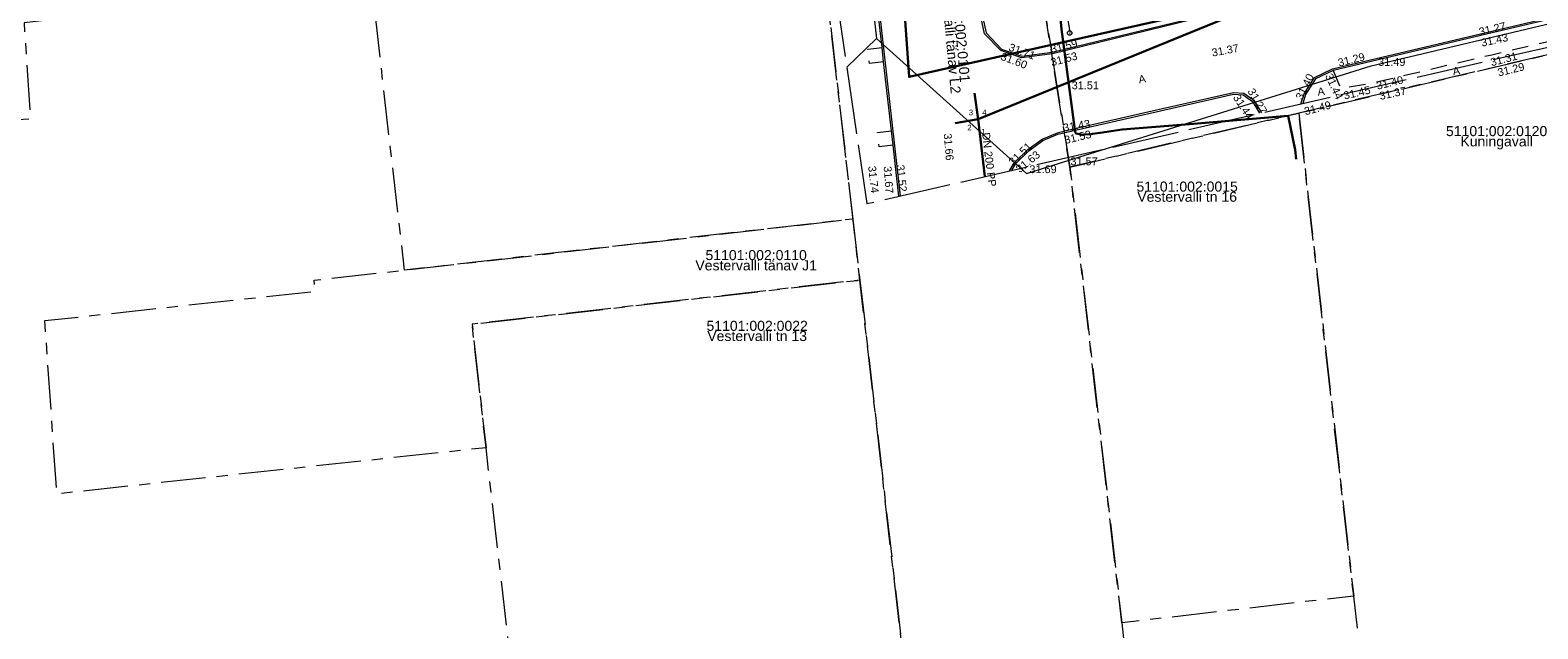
# Model space of a CAD drawing. Header units: metres. Extents: x 738076 to 738809, y 6589688 to 6590318.
# Tile 4 of 188: x 738274 to 738409, y 6589901 to 6589955. Entities that reach past the tile are written whole.
import ezdxf

# ---------------------------------------------------------------- set-up
doc = ezdxf.new("R2010")
doc.units = ezdxf.units.M
doc.header["$PDMODE"] = 1
doc.header["$PDSIZE"] = -2
for name, pattern in [('ASFBET', [2.5, 1.5, -1]), ('KATASTRIPIIR', [7, 4, -1, 1, -1]), ('TOOPIIR', [7, 6, -1])]:
    doc.linetypes.add(name, pattern=pattern)
for name, color, linetype, lineweight in [('_GE (2D)', 7, 'Continuous', 5), ('_MA-teljed kool (2D)', 7, 'Continuous', 5), ('AR-00 Teljed.AR', 7, 'Continuous', 25), ('None', 7, 'Continuous', 5)]:
    doc.layers.add(name, color=color, linetype=linetype, lineweight=lineweight)
for name, color, linetype, lineweight, true_color in [('GE-GTRASS', 7, 'Continuous', 5, 0x888888), ('GE-korgus-EH2000', 7, 'Continuous', 5, 0x888888), ('GE-KTRASS', 7, 'Continuous', 5, 0x888888), ('GE-MOOTPIIR', 7, 'Continuous', 5, 0x888888), ('GE-MPOHULIIN', 7, 'Continuous', 5, 0x888888), ('GE-PIIR', 7, 'Continuous', 18, 0xcc6600), ('GE-TEE', 7, 'Continuous', 5, 0x888888), ('GE-TORU_NR', 7, 'Continuous', 5, 0x888888), ('GE-VTRASS', 7, 'Continuous', 5, 0x888888), ('MA-hoone teljed', 7, 'Continuous', 5, 0x888888)]:
    doc.layers.add(name, color=color, linetype=linetype, lineweight=lineweight, true_color=true_color)
doc.styles.add('Arial', font='Arial')
doc.linetypes.add('-G-', pattern='A,10,-0.8,-1.52614,["G",Arial,S=1.4,R=0,X=-1.52614,Y=-0.7],-0.67386,10,-3', length=26)
doc.linetypes.add('-K-', pattern='A,10,-0.8,-1.308668,["K",Arial,S=1.4,R=0,X=-1.308668,Y=-0.7],-0.891332,10,-3', length=26)
doc.linetypes.add('-V-', pattern='A,10,-0.8,-1.308668,["V",Arial,S=1.4,R=0,X=-1.308668,Y=-0.7],-0.891332,10,-3', length=26)

# ---------------------------------------------------------------- blocks, each defined once
blk = doc.blocks.new('GE')
at = {"layer": 'GE-GTRASS', "linetype": '-G-', "lineweight": 30, "flags": 128}
blk.add_lwpolyline([(-66.41, 21.51), (-63.31, 20.2), (-53.75, 15.55), (-52.81, 11.33), (-52.57, 10.21), (-51.08, -1.77), (-49.32, -12.88), (-48.1, -23.3), (-45.69, -47.91), (-44.45, -57.15), (-44.38, -57.25), (-44.22, -57.3), (-43.93, -57.36), (-43.81, -57.37), (-43.65, -57.36), (-43.03, -57.31), (-42.91, -57.29), (-42.21, -57.19), (-40.26, -56.91), (-34.22, -56.42), (-25.37, -55.67), (-24.74, -58.74), (-24.65, -59.57)], dxfattribs=at)
at = {"layer": 'GE-KTRASS', "linetype": '-K-', "lineweight": 30}
for p, q in [((-53.16, -55.99), (-23.19, -43.71)), ((-53.16, -55.99), (-53.5, -53.63)), ((-55.24, -56.33), (-53.16, -55.99)), ((-53.16, -55.99), (-52.56, -61.12))]:
    blk.add_line(p, q, dxfattribs=at)
at = {"layer": 'GE-MOOTPIIR', "linetype": 'TOOPIIR', "flags": 128}
blk.add_lwpolyline([(-55.79, 72.46), (-71.92, -3.96), (-63.16, -63.56), (-14.43, -52.34), (60.6, -35.16), (49.78, 15.94), (113.73, 29.44), (108.43, 51.79), (105.48, 65.76), (103.49, 71.14), (103.02, 81.22), (96.71, 107.87), (49.38, 98.05), (-55.79, 72.46)], close=True, dxfattribs=at)
at = {"layer": 'GE-MPOHULIIN', "linetype": 'Continuous'}
for p, q in [((-65.82, -16.97), (-62.29, -48.74)), ((-17.91, -51.2), (12.64, -43.94)), ((-62.29, -48.74), (-64.96, -51.31)), ((-62.29, -48.74), (-48.82, -60.85)), ((-48.82, -60.85), (-17.91, -51.2))]:
    blk.add_line(p, q, dxfattribs=at)
at = {"layer": 'GE-PIIR', "linetype": 'KATASTRIPIIR', "flags": 128}
for points in [[(163.53, 223.76), (162.94, 204.1), (143.26, 199.53), (142.96, 200.91), (104.47, 191.97), (104.83, 190.59), (85.14, 186.01), (63.52, 182), (24.23, 173.34), (-1.07, 167.46), (-10.45, 160.97), (-16.86, 153.18), (-19.39, 142.44), (-25.45, 116.92), (-35.34, 75.31), (-36.12, 69.66), (-47.45, 14.52), (-49.76, 3.15), (-51.77, -7.46), (-47.16, -46.41), (-44.94, -60.27), (-40.28, -101.19), (-35.48, -143.47), (-32.87, -161.06), (-24.61, -201.66), (-15.15, -248.66), (-13.38, -257.64), (-0.1, -290.05), (7.22, -306.46), (2.77, -308.62), (-12.09, -314.71), (-18.82, -298.11), (-35.27, -257.49), (-39.48, -232.56), (-46.88, -192.44), (-52.15, -165.31), (-54.91, -147.71), (-63.77, -70.42), (-70.48, -12.02), (-71.53, -2.88), (-69.7, 17.45), (-52.15, 90.97), (-43.49, 129.19), (-39.06, 144.74), (-30.73, 161), (-22.12, 171.94), (-15.9, 177.99), (-9.59, 184.13), (64.31, 201.78), (77.5, 203.37), (103.14, 209.5), (115.33, 212.43), (115.67, 211.41), (125.89, 213.76), (126.81, 215.18), (137.44, 217.71), (163.53, 223.76)], [(326.83, 46.58), (336.39, 34.62), (221.1, 4.49), (187.91, -4.21), (158.97, -11.76), (141.69, -16.43), (102.97, -25.52), (54.34, -36.95), (24.07, -44.05), (-24.41, -55.44), (-44.94, -60.27), (-47.16, -46.41), (-25.45, -42.49), (16.11, -32.53), (106.5, -11.2), (125.53, -6.08), (156.62, 2.06), (158.76, 2.62), (175.76, 7.07), (208.18, 15.54), (216.63, 17.75), (254.6, 27.68), (264.76, 30.34), (326.83, 46.58)], [(-80.69, -3.9), (-70.48, -12.02), (-64.42, -64.94), (-104.61, -69.53), (-106.39, -54.2), (-107.55, -43.69), (-138.75, -47.33), (-138.16, -55.97), (-142.16, -56.24), (-149.32, -50.4), (-149.71, -46.92), (-173.97, -27.16), (-175.38, -14.46), (-80.69, -3.9)], [(24.07, -44.05), (29.89, -68.78), (27.05, -69.11), (27.66, -74.19), (34.52, -73.38), (35.7, -78.36), (32.31, -79.06), (29.2, -99.11), (35.3, -129.25), (-14.86, -139.34), (-19.48, -98.78), (-24.41, -55.44), (24.07, -44.05)], [(-24.41, -55.44), (-19.48, -98.78), (-40.28, -101.19), (-44.94, -60.27), (-24.41, -55.44)], [(-64.42, -64.94), (-63.77, -70.42), (-98.56, -74.38), (-97.31, -85.47), (-135.81, -89.61), (-136.88, -74.06), (-112.64, -71.42), (-112.73, -70.42), (-104.61, -69.53), (-64.42, -64.94)], [(-63.77, -70.42), (-54.91, -147.71), (-82.64, -148.81), (-95.11, -147.56), (-97.03, -122.38), (-93.11, -122), (-97.31, -85.47), (-98.56, -74.38), (-63.77, -70.42)]]:
    blk.add_lwpolyline(points, dxfattribs=at)
at = {"layer": 'GE-TEE', "linetype": 'Continuous', "flags": 128}
for points in [[(1.99, -38.62), (-9.33, -41.31), (-21.31, -44.09), (-33.55, -46.95), (-46.51, -50.1), (-49.28, -50.46), (-51.14, -49.81), (-52.59, -48.31), (-52.89, -46.9), (-53.3, -43.46), (-54.99, -28.58), (-56.22, -18.2), (-57.26, -9.07), (-57.84, -2.91), (-57.84, -2.69), (-57.77, 1.21), (-57.16, 5.96), (-55.98, 11.22), (-55.2, 14.69), (-51.2, 31.33), (-46.7, 50.13), (-46.13, 52.61), (-43.38, 64.25)], [(-43.24, 64.2), (-45.97, 52.62), (-46.54, 50.14), (-51.06, 31.29), (-55.04, 14.71), (-55.86, 11.19), (-57.01, 5.94), (-57.62, 1.2), (-57.69, -2.79), (-57.69, -2.9), (-57.15, -9.02), (-56.08, -18.18), (-54.87, -28.57), (-53.14, -43.43), (-52.74, -46.87), (-52.45, -48.24), (-51.06, -49.68), (-49.26, -50.31), (-46.54, -49.95), (-33.59, -46.81), (-21.34, -43.95), (-9.36, -41.16), (1.96, -38.48)], [(-60.29, -62.9), (-60.56, -60.5), (-60.8, -58.32), (-60.95, -57.02), (-61.65, -50.83), (-61.79, -49.54), (-62.19, -45.97)], [(-60.14, -62.87), (-60.41, -60.49), (-62.26, -44.01), (-64.01, -28.92), (-65.26, -17.27), (-66.17, -9.6), (-66.53, -7.7), (-67.95, -3.79), (-69.65, -1.54), (-71.15, -0.32)], [(16.92, -42.42), (16.92, -42.42), (22.94, -41.07), (22.97, -41.21), (16.96, -42.57), (16.96, -42.57), (9.82, -44.29), (4.11, -45.59), (-8.08, -48.47), (-21.32, -51.6), (-22.9, -52.37), (-23.8, -53.76), (-24.04, -54.56)], [(-24.21, -54.59), (-23.93, -53.69), (-23.01, -52.25), (-21.37, -51.45), (-8.12, -48.32), (4.08, -45.45), (9.78, -44.14), (16.92, -42.42)], [(-50.32, -60.61), (-50.31, -60.56), (-49.92, -59.87), (-48.72, -58.7), (-47.43, -57.77), (-46.06, -57.19), (-45.14, -56.97), (-37.55, -55.24), (-30.26, -53.57), (-29.34, -53.63), (-28.43, -54.28), (-27.76, -55.41)], [(-50.14, -60.56), (-49.8, -59.96), (-48.62, -58.82), (-47.36, -57.9), (-46.02, -57.33), (-45.1, -57.12), (-37.48, -55.38), (-30.25, -53.72), (-29.4, -53.78), (-28.55, -54.38), (-27.92, -55.45)]]:
    blk.add_lwpolyline(points, dxfattribs=at)
at = {"layer": 'GE-TEE', "linetype": 'ASFBET', "flags": 128}
for points in [[(-21.32, -51.6), (-20.66, -53.2), (-17.98, -52.76), (-7.09, -50.19), (4.63, -47.42), (17.55, -44.31), (22.79, -42.98), (22.97, -41.21)], [(-52.74, -46.87), (-49.87, -46.56), (-47.22, -46.36), (-46.54, -49.95)], [(-61.65, -50.83), (-62.9, -50.98), (-63.05, -49.68), (-61.79, -49.54)], [(-60.8, -58.32), (-62.04, -58.46), (-62.19, -57.16), (-60.95, -57.02)]]:
    blk.add_lwpolyline(points, dxfattribs=at)
at = {"layer": 'GE-VTRASS', "linetype": '-V-', "lineweight": 30}
blk.add_line((-59.36, -52.18), (-3.74, -39.59), dxfattribs=at)
at = {"layer": 'GE-VTRASS', "linetype": '-V-', "lineweight": 30, "flags": 128}
blk.add_lwpolyline([(-63.42, 4.96), (-59.36, -52.18), (-59.36, -52.18)], dxfattribs=at)
at = {"layer": 'GE-korgus-EH2000', "char_height": 0.7, "attachment_point": 7, "line_spacing_factor": 0.25, "style": 'Arial'}
for s, insert, rotation in [(' 31.27 ', (-8.42, -48.56), 13.1454), (' 31.59 ', (-46.84, -50.12), 13.431), (' 31.43 ', (-8.23, -49.55), 12.5713), (' 31.60 ', (-51.47, -50.53), 339.2455), (' 31.71 ', (-50.76, -49.71), 339.6211), (' 31.53 ', (-46.82, -51.31), 14.9219), (' 31.37 ', (-32.41, -50.42), 10.4849), (' 31.29 ', (-21.06, -51.34), 13.8817), (' 31.31 ', (-7.37, -51.31), 14.5936), (' 31.29 ', (-6.74, -52.22), 13.6248), (' 31.40 ', (-24.22, -54.56), 63.6149), (' 31.44 ', (-22.18, -51.82), 294.4432), (' 31.40 ', (-17.61, -53.41), 13.8361), (' 31.44 ', (-30.5, -53.81), 303.0995), (' 31.27 ', (-29.18, -53.23), 300.084), (' 31.45 ', (-20.56, -54.29), 13.0529), (' 31.37 ', (-17.36, -54.32), 12.1691), (' 31.49 ', (-24.07, -55.71), 14.8937), (' 31.43 ', (-45.75, -57.16), 9.6065), (' 31.66 ', (-56.29, -57.01), 274.8768), (' 31.51 ', (-50.22, -60.39), 44.2596), (' 31.53 ', (-45.6, -58.28), 13.5223), (' 31.63 ', (-49.64, -61.01), 39.0243), (' 31.74 ', (-63.08, -59.94), 276.3436), (' 31.67 ', (-61.67, -59.95), 274.1648), (' 31.52 ', (-60.53, -59.83), 275.7999)]:
    blk.add_mtext(s, dxfattribs=dict(at, insert=insert, rotation=rotation))
for s, insert in [(' 31.49 ', (-17.56, -51.2)), (' 31.51 ', (-45.05, -53.3)), (' 31.57 ', (-45.16, -60.12)), (' 31.69 ', (-48.84, -60.83))]:
    blk.add_mtext(s, dxfattribs=dict(at, insert=insert))
at = {"layer": 'GE-KTRASS', "insert": (-52.18, -59.6), "char_height": 0.7, "attachment_point": 5, "rotation": 276.9287, "line_spacing_factor": 0.25, "style": 'Arial'}
blk.add_mtext('DN 200 PP', dxfattribs=at)
at = {"layer": 'GE-PIIR', "char_height": 0.9, "rotation": 275.1213, "line_spacing_factor": 0.25, "style": 'Arial'}
for s, insert, attachment_point in [('Vestervalli tänav L2', (-55.21, -48.18), 2), ('51101:002:0101', (-55.2, -48.18), 8)]:
    blk.add_mtext(s, dxfattribs=dict(at, insert=insert, attachment_point=attachment_point))
at = {"layer": 'GE-PIIR', "char_height": 0.9, "line_spacing_factor": 0.25, "style": 'Arial'}
for s, insert, attachment_point in [('51101:002:0120', (-6.66, -57.51), 8), ('Kuningavall', (-6.66, -57.52), 2), ('51101:002:0015', (-34.42, -62.49), 8), ('Vestervalli tn 16', (-34.42, -62.49), 2), ('51101:002:0110', (-73.08, -68.64), 8), ('Vestervalli tänav J1', (-73.08, -68.65), 2), ('51101:002:0022', (-72.99, -74.99), 8), ('Vestervalli tn 13', (-72.99, -74.99), 2)]:
    blk.add_mtext(s, dxfattribs=dict(at, insert=insert, attachment_point=attachment_point))
at = {"layer": 'GE-TEE', "char_height": 0.7, "attachment_point": 5, "line_spacing_factor": 0.25, "style": 'Arial'}
for insert, rotation in [((-10.28, -51.64), 9.6282), ((-38.46, -52.37), 9.8113), ((-22.41, -53.49), 6.953)]:
    blk.add_mtext('A', dxfattribs=dict(at, insert=insert, rotation=rotation))
at = {"layer": 'GE-TORU_NR', "char_height": 0.5, "attachment_point": 7, "line_spacing_factor": 0.25, "style": 'Arial'}
for s, insert in [('3', (-54.01, -55.63)), ('4', (-52.8, -55.62)), ('2', (-54.14, -56.98)), ('1', (-52.89, -57.35))]:
    blk.add_mtext(s, dxfattribs=dict(at, insert=insert))
blk = doc.blocks.new('GE (2D)')
at = {"layer": 'None', "color": 7, "transparency": 33554687}
blk.add_blockref('GE', (-2154003.72, -6234741.73, 4.5), dxfattribs=at)
blk = doc.blocks.new('Standard grid marker_5')
at = {"layer": 'AR-00 Teljed.AR', "color": 252, "linetype": 'Continuous', "lineweight": 13, "true_color": 0x8c8d8c}
for p, q in [((0.5, 0), (0, 0)), ((0.5, 0), (55.5, 0)), ((55.5, 0), (56, 0))]:
    blk.add_line(p, q, dxfattribs=at)
for centre in [(-0.2, 0), (56.2, 0)]:
    blk.add_circle(centre, 0.2, dxfattribs=at)
at = {"layer": 'AR-00 Teljed.AR', "color": 252, "linetype": 'Continuous', "lineweight": 5, "true_color": 0x8c8d8c, "transparency": 33554687}
for p in [(0.5, 0), (55.5, 0)]:
    blk.add_point(p, dxfattribs=at)
at = {"layer": 'AR-00 Teljed.AR', "color": 252, "true_color": 0x8c8d8c, "insert": (-0.06, -0.03), "char_height": 0.2, "attachment_point": 2, "rotation": 278, "line_spacing_factor": 0.25, "style": 'Arial'}
blk.add_mtext('A', dxfattribs=at)
blk = doc.blocks.new('kool teljed')
at = {"layer": 'MA-hoone teljed', "color": 7, "rotation": 95.45962257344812}
blk.add_blockref('Standard grid marker_5', (-27.17, -33.24), dxfattribs=at)
at = {"layer": 'MA-hoone teljed', "color": 252, "true_color": 0x8c8d8c, "insert": (-27.17, -33.34), "char_height": 0.2, "attachment_point": 2, "rotation": 13.4596, "line_spacing_factor": 0.25, "style": 'Arial'}
blk.add_mtext('A', dxfattribs=at)
blk = doc.blocks.new('MA-teljed kool (2D)')
at = {"layer": 'MA-hoone teljed', "color": 7, "transparency": 33554687}
blk.add_blockref('kool teljed', (-2154021.53, -6234756.53), dxfattribs=at)

msp = doc.modelspace()

# ---------------------------------------------------------------- block references
at = {"layer": '_GE (2D)'}
msp.add_blockref('GE (2D)', (2892415.88, 12824744.77), dxfattribs=at)
at = {"layer": '_MA-teljed kool (2D)'}
msp.add_blockref('MA-teljed kool (2D)', (2892415.88, 12824744.77), dxfattribs=at)

doc.saveas('drawing.dxf')
